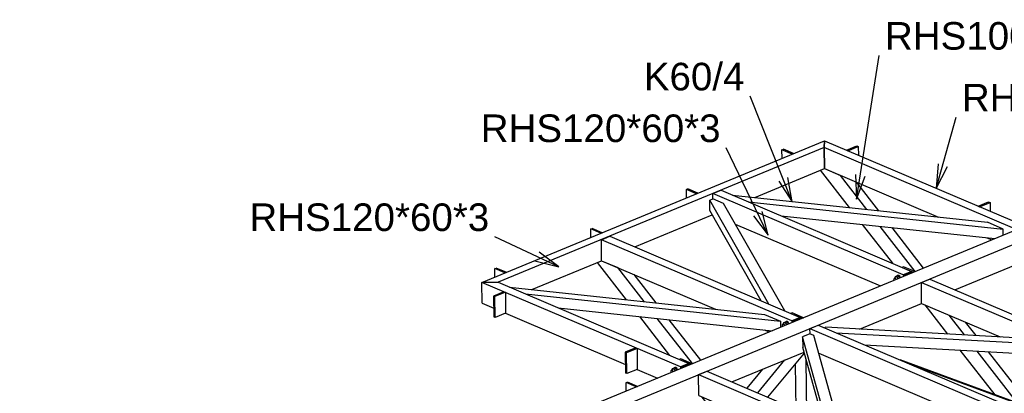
# Model space of a CAD drawing. Header units: millimetres. Extents: x 30 to 208467, y 44 to 15445.
# Tile 31 of 61: x 121466 to 126582, y 7857 to 9797. Entities that reach past the tile are written whole.
import ezdxf

# ---------------------------------------------------------------- set-up
doc = ezdxf.new("R2010")
doc.units = ezdxf.units.MM
doc.styles.add('Arial', font='ARIAL.TTF', dxfattribs={"height": 0.2})

# ---------------------------------------------------------------- blocks, each defined once
blk = doc.blocks.new('Part-21844 - 21771')
at = {"color": 7}
for p, q in [((125499.9, 7774.5), (125497.5, 8010.4)), ((125555.5, 7750.9), (125552.7, 8030.2)), ((125613.5, 7726.2), (125612.6, 7815.5)), ((125504.6, 7311.9), (125501.8, 7585.7)), ((125560.1, 7288.3), (125557.2, 7582.6)), ((125617.3, 7348.4), (125615, 7579.4)), ((125504.6, 7311.9), (125560.1, 7288.3)), ((125560.1, 7288.3), (125568.4, 7291.7))]:
    blk.add_line(p, q, dxfattribs=at)
blk = doc.blocks.new('Part-21794 - 21771')
at = {"color": 7}
for p, q in [((125572.1, 8193.2), (125615.2, 8211.1)), ((125572.4, 8165.4), (125572.1, 8193.2)), ((125572.1, 8193.2), (126975.3, 7595.9)), ((125615.2, 8211.1), (127018.4, 7613.8)), ((125618.1, 8065.2), (126735.8, 7589.4)), ((127018.4, 7613.8), (126975.3, 7595.9))]:
    blk.add_line(p, q, dxfattribs=at)
blk = doc.blocks.new('Part-22198 - 21771')
at = {"color": 7}
for p, q in [((124993, 7954.1), (125036.2, 7971.9)), ((124994.1, 7845.1), (124993, 7954.1)), ((124993, 7954.1), (126396.3, 7356.8)), ((125036.2, 7971.9), (126439.4, 7374.6)), ((124994.1, 7845.1), (125403.1, 7671.1)), ((125618.8, 7579.2), (125707.4, 7541.5)), ((125792.8, 7505.2), (126266.9, 7303.3)), ((126439.4, 7374.6), (126396.3, 7356.8))]:
    blk.add_line(p, q, dxfattribs=at)
blk = doc.blocks.new('Part-66253 - 21771')
at = {"color": 7}
for p, q in [((125067.4, 8893.7), (125110.6, 8911.5)), ((125110.6, 8911.5), (126100.5, 8490.2)), ((126057.3, 8472.3), (125067.4, 8893.7)), ((125067.7, 8865.9), (125067.4, 8893.7)), ((125184.2, 8735.5), (125938.4, 8414.5)), ((126100.5, 8490.2), (126057.3, 8472.3)), ((126057.3, 8472.3), (126057.4, 8463.6)), ((126059.5, 8470.5), (126098.3, 8486.6)), ((126059.6, 8464.5), (126059.5, 8470.5)), ((126098.4, 8480.6), (126098.3, 8486.6)), ((126100.6, 8481.5), (126100.5, 8490.2))]:
    blk.add_line(p, q, dxfattribs=at)
blk = doc.blocks.new('Bolt-66279 - 21771')
at = {"color": 7}
for p, q in [((126008.3, 8449.8), (126009, 8453.1)), ((126009.1, 8445.8), (126008.3, 8449.8)), ((126009, 8453.1), (126011, 8454.9)), ((126010.1, 8444.1), (126009.1, 8445.8)), ((126011, 8454.9), (126018.9, 8458.2)), ((126011, 8454.9), (126013.8, 8454.7)), ((126012.5, 8455.5), (126016.8, 8463.6)), ((126013.8, 8454.7), (126016.6, 8452.5)), ((126016.6, 8452.5), (126018.6, 8449)), ((126016.8, 8463.6), (126026.2, 8467.5)), ((126026.5, 8459.5), (126016.8, 8463.6)), ((126018.6, 8449), (126018.9, 8447.7)), ((126023.2, 8466.3), (126025.8, 8468.6)), ((126025.8, 8468.6), (126027.9, 8469.5)), ((126025.8, 8468.6), (126031, 8468.2)), ((126035.8, 8463.4), (126026.2, 8467.5)), ((126026.5, 8459.5), (126035.8, 8463.4)), ((126029.3, 8452), (126026.5, 8459.5)), ((126033.1, 8469.1), (126027.9, 8469.5)), ((126031, 8468.2), (126036.2, 8464.1)), ((126038.4, 8465), (126033.1, 8469.1)), ((126038.7, 8455.9), (126035.8, 8463.4)), ((126036.2, 8464.1), (126040.1, 8457.5)), ((126042.2, 8458.4), (126038.4, 8465)), ((126040.1, 8457.5), (126040.3, 8456.6)), ((126042.4, 8457.4), (126042.2, 8458.4)), ((126077.8, 8478.1), (126078.1, 8477.7)), ((126078.1, 8477.7), (126079.6, 8475.2)), ((126079.6, 8475.2), (126080.3, 8473.1))]:
    blk.add_line(p, q, dxfattribs=at)
blk = doc.blocks.new('Part-66278 - 21771')
at = {"color": 7}
for p, q in [((126059, 8513.8), (126051.8, 8510.9)), ((126051.8, 8510.9), (126110.9, 8485.7)), ((126118.1, 8488.7), (126059, 8513.8)), ((126110.9, 8485.7), (126118.1, 8488.7))]:
    blk.add_line(p, q, dxfattribs=at)
blk = doc.blocks.new('Part-94690 - 21771')
at = {"color": 7}
for p, q in [((124432.7, 8710.2), (124439.9, 8713.2)), ((124484.8, 8688), (124432.7, 8710.2)), ((124433.2, 8666.7), (124432.7, 8710.2)), ((124492, 8691), (124439.9, 8713.2)), ((124484.8, 8688), (124492, 8691))]:
    blk.add_line(p, q, dxfattribs=at)
blk = doc.blocks.new('Part-22011 - 21771')
at = {"color": 7}
for p, q in [((128068.4, 9294.3), (118918.3, 5514.7)), ((119001.7, 5479.2), (128151.8, 9258.8)), ((126324.7, 8394.7), (126699.3, 8549.5)), ((125829.1, 8190), (126152.2, 8323.5)), ((125166.6, 7916.4), (125541.2, 8071.1))]:
    blk.add_line(p, q, dxfattribs=at)
blk = doc.blocks.new('Part-66397 - 21771')
at = {"color": 7}
for p, q in [((124666.6, 8093), (124612.6, 8070.8)), ((124673.5, 8090.1), (124619.6, 8067.8)), ((124666.6, 8093), (124673.5, 8090.1)), ((124673.5, 8090.1), (124674.6, 7981.1)), ((124612.6, 8070.8), (124613.7, 7961.8)), ((124619.6, 8067.8), (124612.6, 8070.8)), ((124620.7, 7958.9), (124619.6, 8067.8)), ((124620.7, 7958.9), (124613.7, 7961.8)), ((124674.6, 7981.1), (124620.7, 7958.9))]:
    blk.add_line(p, q, dxfattribs=at)
blk = doc.blocks.new('Part-66249 - 21771')
at = {"color": 7}
for p, q in [((123867.7, 8433.1), (125647.9, 9168.4)), ((125647.9, 9168.4), (125646.4, 9132.9)), ((125646.4, 9132.9), (123952.5, 8433.2)), ((125646.4, 9132.9), (125647.5, 9023.9)), ((125284.9, 8874.1), (125647.5, 9023.9)), ((124662, 8616.8), (125064.6, 8783.1)), ((124126.9, 8395.8), (124489.5, 8545.6)), ((123952.5, 8433.2), (123867.7, 8433.1)), ((123868.8, 8324.1), (123867.7, 8433.1))]:
    blk.add_line(p, q, dxfattribs=at)
blk = doc.blocks.new('Part-64236 - 21771')
at = {"color": 7}
for p, q in [((124616.7, 7912.2), (124623.9, 7915.2)), ((124668.8, 7890), (124616.7, 7912.2)), ((124617.1, 7868.7), (124616.7, 7912.2)), ((124676, 7893), (124623.9, 7915.2)), ((124668.8, 7890), (124676, 7893))]:
    blk.add_line(p, q, dxfattribs=at)
blk = doc.blocks.new('Part-22179 - 21771')
at = {"color": 7}
for p, q in [((126151.1, 8432.4), (126194.3, 8450.2)), ((126194.3, 8450.2), (127597.5, 7852.9)), ((126152.2, 8323.5), (126151.1, 8432.4)), ((126151.1, 8432.4), (127554.3, 7835.1)), ((126152.2, 8323.5), (126561.1, 8149.4)), ((126776.9, 8057.6), (126865.5, 8019.8)), ((126950.8, 7983.5), (127425, 7781.7)), ((127597.5, 7852.9), (127554.3, 7835.1))]:
    blk.add_line(p, q, dxfattribs=at)
blk = doc.blocks.new('Part-22183 - 21771')
at = {"color": 7}
for p, q in [((125655.2, 8199.7), (125648.5, 8196.9)), ((126780.9, 8137.2), (125655.2, 8199.7)), ((125708.8, 8171.3), (126849.6, 8108)), ((126780.9, 8137.2), (126849.6, 8108)), ((125855.8, 8108.7), (126850.1, 8053.5)), ((126849.6, 8108), (126850.1, 8053.5))]:
    blk.add_line(p, q, dxfattribs=at)
blk = doc.blocks.new('Part-22312 - 21771')
at = {"color": 7}
for p, q in [((125353.6, 7836.8), (125542.9, 8065.2)), ((125245, 7883), (125327.8, 7983)), ((125300.6, 7859.4), (125442.2, 8030.2)), ((125084, 7688.8), (125156.4, 7776.1)), ((125155.9, 7684.8), (125211.9, 7752.4)), ((125224.5, 7681), (125265, 7729.8)), ((124947.5, 7524), (125020.7, 7612.4)), ((125003.1, 7500.4), (125092.6, 7608.4)), ((125056.1, 7477.8), (125161.2, 7604.6)), ((124650, 7165), (124858.8, 7417.1)), ((124719.9, 7158.6), (124914.4, 7393.4)), ((124788.4, 7154.8), (124967.4, 7370.8)), ((124458.6, 6934.2), (124553.5, 7048.6)), ((124523.7, 6922), (124572.4, 6980.7))]:
    blk.add_line(p, q, dxfattribs=at)
blk = doc.blocks.new('Part-22199 - 21771')
at = {"color": 7}
for p, q in [((125572.3, 8165.4), (125534, 8149.6)), ((125657.4, 7707.5), (125534, 8149.6)), ((125534, 8149.6), (125534.5, 8095.1)), ((125592.5, 8156.8), (125572.3, 8165.4)), ((125726.1, 7678.2), (125592.5, 8156.8)), ((125640.8, 7714.5), (125534.5, 8095.1))]:
    blk.add_line(p, q, dxfattribs=at)
blk = doc.blocks.new('Part-66272 - 21771')
at = {"color": 7}
for p, q in [((124901, 8035.5), (124893.8, 8032.5)), ((124893.8, 8032.5), (124952.8, 8007.4)), ((124960, 8010.3), (124901, 8035.5)), ((124952.8, 8007.4), (124960, 8010.3))]:
    blk.add_line(p, q, dxfattribs=at)
blk = doc.blocks.new('Part-66258 - 21771')
at = {"color": 7}
for p, q in [((125051.4, 8859.7), (125067, 8866.2)), ((125052, 8805.3), (125051.4, 8859.7)), ((125359.2, 8320.1), (125051.4, 8859.7)), ((125123.4, 8842.1), (125067, 8866.2)), ((125318.9, 8337.2), (125052, 8805.3)), ((125441, 8285.2), (125123.4, 8842.1))]:
    blk.add_line(p, q, dxfattribs=at)
blk = doc.blocks.new('Part-22311 - 21771')
at = {"color": 7}
for p, q in [((126661.8, 7801.4), (126040.8, 8029.9)), ((126717.3, 7777.7), (126096.3, 8006.3)), ((126717.3, 7777.7), (126661.8, 7801.4)), ((126717.5, 7766.3), (126717.3, 7777.7))]:
    blk.add_line(p, q, dxfattribs=at)
blk = doc.blocks.new('Part-66248 - 21771')
at = {"color": 7}
for p, q in [((123867.7, 8433.1), (123952.5, 8433.2)), ((124899.3, 7994), (123867.7, 8433.1)), ((123868.8, 8324.1), (123867.7, 8433.1)), ((123952.5, 8433.2), (124942.4, 8011.8)), ((123868.8, 8324.1), (123929, 8298.5)), ((123990.4, 8272.4), (124613.3, 8007.3)), ((124942.4, 8011.8), (124899.3, 7994)), ((124899.3, 7994), (124899.4, 7985.3)), ((124901.5, 7992.2), (124940.3, 8008.2)), ((124901.5, 7986.2), (124901.5, 7992.2)), ((124940.4, 8002.2), (124940.3, 8008.2)), ((124942.5, 8003.1), (124942.4, 8011.8)), ((124674.6, 7981.1), (124780.4, 7936.1))]:
    blk.add_line(p, q, dxfattribs=at)
blk = doc.blocks.new('Bolt-66273 - 21771')
at = {"color": 7}
for p, q in [((124854.5, 7977.2), (124858.8, 7985.3)), ((124858.8, 7985.3), (124868.2, 7989.2)), ((124868.4, 7981.2), (124858.8, 7985.3)), ((124865.2, 7987.9), (124867.7, 7990.2)), ((124867.7, 7990.2), (124869.9, 7991.1)), ((124867.7, 7990.2), (124872.9, 7989.8)), ((124877.8, 7985.1), (124868.2, 7989.2)), ((124868.4, 7981.2), (124877.8, 7985.1)), ((124875.1, 7990.7), (124869.9, 7991.1)), ((124872.9, 7989.8), (124878.2, 7985.8)), ((124880.3, 7986.7), (124875.1, 7990.7)), ((124880.6, 7977.5), (124877.8, 7985.1)), ((124878.2, 7985.8), (124882, 7979.2)), ((124884.2, 7980.1), (124880.3, 7986.7)), ((124919.7, 7999.7), (124920, 7999.4)), ((124920, 7999.4), (124921.5, 7996.8)), ((124921.5, 7996.8), (124922.2, 7994.7)), ((124850.3, 7971.4), (124851, 7974.8)), ((124851, 7967.5), (124850.3, 7971.4)), ((124851, 7974.8), (124853, 7976.5)), ((124852.1, 7965.7), (124851, 7967.5)), ((124853, 7976.5), (124860.9, 7979.8)), ((124853, 7976.5), (124855.7, 7976.3)), ((124855.7, 7976.3), (124858.5, 7974.2)), ((124858.5, 7974.2), (124860.6, 7970.7)), ((124860.6, 7970.7), (124860.8, 7969.4)), ((124871.3, 7973.7), (124868.4, 7981.2)), ((124882, 7979.2), (124882.2, 7978.2)), ((124884.4, 7979.1), (124884.2, 7980.1))]:
    blk.add_line(p, q, dxfattribs=at)
blk = doc.blocks.new('Part-94686 - 21771')
at = {"color": 7}
for p, q in [((125762.5, 9119.7), (125816.5, 9141.9)), ((125762.5, 9119.7), (125769.5, 9116.7)), ((125769.5, 9116.7), (125823.4, 9139)), ((125816.5, 9141.9), (125823.4, 9139)), ((125823.4, 9139), (125823.9, 9093.5))]:
    blk.add_line(p, q, dxfattribs=at)
blk = doc.blocks.new('Bolt-66276 - 21771')
at = {"color": 7}
for p, q in [((125498.7, 8238.9), (125499.1, 8238.5)), ((125499.1, 8238.5), (125500.5, 8236)), ((125429.3, 8210.6), (125430, 8213.9)), ((125430.1, 8206.7), (125429.3, 8210.6)), ((125430, 8213.9), (125432, 8215.7)), ((125431.1, 8204.9), (125430.1, 8206.7)), ((125432, 8215.7), (125439.9, 8219)), ((125432, 8215.7), (125434.8, 8215.5)), ((125433.5, 8216.4), (125437.8, 8224.5)), ((125434.8, 8215.5), (125437.5, 8213.4)), ((125437.5, 8213.4), (125439.6, 8209.8)), ((125437.8, 8224.5), (125447.2, 8228.3)), ((125447.4, 8220.4), (125437.8, 8224.5)), ((125439.6, 8209.8), (125439.9, 8208.5)), ((125444.2, 8227.1), (125446.8, 8229.4)), ((125446.8, 8229.4), (125448.9, 8230.3)), ((125446.8, 8229.4), (125452, 8229)), ((125456.8, 8224.2), (125447.2, 8228.3)), ((125447.4, 8220.4), (125456.8, 8224.2)), ((125450.3, 8212.9), (125447.4, 8220.4)), ((125454.1, 8229.9), (125448.9, 8230.3)), ((125452, 8229), (125457.2, 8225)), ((125459.3, 8225.9), (125454.1, 8229.9)), ((125459.7, 8216.7), (125456.8, 8224.2)), ((125457.2, 8225), (125461.1, 8218.4)), ((125463.2, 8219.2), (125459.3, 8225.9)), ((125461.1, 8218.4), (125461.2, 8217.4)), ((125463.4, 8218.3), (125463.2, 8219.2)), ((125500.5, 8236), (125501.3, 8233.9))]:
    blk.add_line(p, q, dxfattribs=at)
blk = doc.blocks.new('Part-66255 - 21771')
at = {"color": 7}
for p, q in [((125777.1, 8821.5), (125626.4, 9015.2)), ((125647.5, 9023.9), (125731.1, 8988.4)), ((125868.5, 8811.7), (125731.1, 8988.4)), ((125930.7, 8805.1), (125816.3, 8952.1)), ((126002.3, 8531.9), (125845.4, 8733.7)), ((126119.3, 8489.2), (125936.8, 8723.9)), ((126162.5, 8507), (125999, 8717.3)), ((126288.1, 8164.6), (126170.5, 8315.7)), ((126375.6, 8159.7), (126295.8, 8262.4)), ((126435.2, 8156.4), (126381, 8226.1)), ((126534, 7848.4), (126353, 8081.1)), ((126645.4, 7812.9), (126440.6, 8076.2)), ((126661.8, 7865), (126500.1, 8072.9)), ((126645.4, 7812.9), (126662.3, 7819.8)), ((126645.4, 7807.4), (126645.4, 7812.9)), ((126662.3, 7816.6), (126647.6, 7810.5)), ((126647.6, 7810.5), (126647.6, 7806.6))]:
    blk.add_line(p, q, dxfattribs=at)
blk = doc.blocks.new('Part-66256 - 21771')
at = {"color": 7}
for p, q in [((124489.5, 8545.6), (124573.1, 8510)), ((124619.1, 8343.1), (124468.4, 8536.9)), ((124710.4, 8333.4), (124573.1, 8510)), ((124772.6, 8326.7), (124658.3, 8473.7)), ((124844.3, 8053.6), (124687.4, 8255.3)), ((124961.3, 8010.9), (124778.7, 8245.6)), ((125004.4, 8028.7), (124840.9, 8238.9)), ((125106.7, 7716.2), (125012.5, 7837.3)), ((125149.9, 7768.3), (125137.7, 7784)), ((125277.2, 7678), (125250.5, 7712.4)), ((125409, 7327.6), (125195, 7602.7)), ((125487.3, 7334.5), (125282.5, 7597.9)), ((125503.8, 7386.7), (125342.1, 7594.6)), ((125487.3, 7334.5), (125504.3, 7341.5)), ((125487.5, 7316.6), (125487.3, 7334.5)), ((125504.3, 7338.2), (125489.5, 7332.1)), ((125489.5, 7332.1), (125489.7, 7317.4))]:
    blk.add_line(p, q, dxfattribs=at)
blk = doc.blocks.new('Part-66043 - 21771')
at = {"color": 7}
for p, q in [((125646.4, 9132.9), (125647.9, 9168.4)), ((125647.9, 9168.4), (126679.5, 8729.3)), ((126636.3, 8711.5), (125646.4, 9132.9)), ((125647.5, 9023.9), (125646.4, 9132.9)), ((125647.5, 9023.9), (126239.2, 8772.1)), ((126679.5, 8729.3), (126636.3, 8711.5)), ((126636.3, 8711.5), (126636.4, 8702.8)), ((126638.5, 8709.7), (126677.4, 8725.7)), ((126638.6, 8703.7), (126638.5, 8709.7)), ((126677.4, 8719.7), (126677.4, 8725.7)), ((126679.6, 8720.6), (126679.5, 8729.3)), ((126491.8, 8664.6), (126517.4, 8653.7))]:
    blk.add_line(p, q, dxfattribs=at)
blk = doc.blocks.new('Part-66044 - 21771')
at = {"color": 7}
for p, q in [((124488.4, 8654.5), (124531.6, 8672.4)), ((125478.3, 8233.2), (124488.4, 8654.5)), ((124489.5, 8545.6), (124488.4, 8654.5)), ((124531.6, 8672.4), (125521.4, 8251)), ((124489.5, 8545.6), (125081.2, 8293.7)), ((125521.4, 8251), (125478.3, 8233.2)), ((125480.5, 8231.3), (125519.3, 8247.4)), ((125519.4, 8241.4), (125519.3, 8247.4)), ((125521.5, 8242.3), (125521.4, 8251)), ((125333.7, 8186.2), (125359.4, 8175.3)), ((125478.3, 8233.2), (125478.4, 8224.5)), ((125480.5, 8225.4), (125480.5, 8231.3))]:
    blk.add_line(p, q, dxfattribs=at)
blk = doc.blocks.new('Part-66257 - 21771')
at = {"color": 7}
for p, q in [((125169.4, 8886.5), (126494.5, 8744.8)), ((125251.2, 8851.7), (126576.3, 8709.9)), ((125422, 8779), (126533.1, 8660.1)), ((126576.3, 8709.9), (126494.5, 8744.8)), ((126576.6, 8678.1), (126576.3, 8709.9))]:
    blk.add_line(p, q, dxfattribs=at)
blk = doc.blocks.new('Part-66259 - 21771')
at = {"color": 7}
for p, q in [((124011.4, 8408.1), (125336.5, 8266.4)), ((124093.2, 8373.3), (125418.3, 8231.6)), ((124263.9, 8300.6), (125375.1, 8181.8)), ((125336.5, 8266.4), (125418.3, 8231.6)), ((125418.3, 8231.6), (125418.6, 8199.8))]:
    blk.add_line(p, q, dxfattribs=at)
blk = doc.blocks.new('Part-66275 - 21771')
at = {"color": 7}
for p, q in [((125480, 8274.7), (125472.8, 8271.7)), ((125472.8, 8271.7), (125531.9, 8246.6)), ((125539.1, 8249.5), (125480, 8274.7)), ((125531.9, 8246.6), (125539.1, 8249.5))]:
    blk.add_line(p, q, dxfattribs=at)
blk = doc.blocks.new('Part-66311 - 21771')
at = {"color": 7}
for p, q in [((124929.8, 8915.5), (124937, 8918.5)), ((124981.9, 8893.3), (124929.8, 8915.5)), ((124930.2, 8872), (124929.8, 8915.5)), ((124989.1, 8896.3), (124937, 8918.5)), ((124981.9, 8893.3), (124989.1, 8896.3))]:
    blk.add_line(p, q, dxfattribs=at)
blk = doc.blocks.new('Part-66314 - 21771')
at = {"color": 7}
for p, q in [((123934.3, 8504.3), (123941.5, 8507.3)), ((123986.4, 8482.1), (123934.3, 8504.3)), ((123934.7, 8460.8), (123934.3, 8504.3)), ((123993.6, 8485.1), (123941.5, 8507.3)), ((123986.4, 8482.1), (123993.6, 8485.1))]:
    blk.add_line(p, q, dxfattribs=at)
blk = doc.blocks.new('Part-66766 - 21771')
at = {"color": 7}
for p, q in [((123982.3, 8384.3), (123928.4, 8362)), ((123928.4, 8362), (123929.5, 8253.1)), ((123935.3, 8359.1), (123928.4, 8362)), ((123989.3, 8381.3), (123935.3, 8359.1)), ((123936.4, 8250.1), (123935.3, 8359.1)), ((123982.3, 8384.3), (123989.3, 8381.3)), ((123989.3, 8381.3), (123990.4, 8272.4)), ((123936.4, 8250.1), (123929.5, 8253.1)), ((123990.4, 8272.4), (123936.4, 8250.1))]:
    blk.add_line(p, q, dxfattribs=at)
blk = doc.blocks.new('Part-94688 - 21771')
at = {"color": 7}
for p, q in [((126446.8, 8828.4), (126500.7, 8850.7)), ((126446.8, 8828.4), (126453.7, 8825.4)), ((126453.7, 8825.4), (126507.7, 8847.7)), ((126500.7, 8850.7), (126507.7, 8847.7)), ((126507.7, 8847.7), (126508.1, 8802.3))]:
    blk.add_line(p, q, dxfattribs=at)
blk = doc.blocks.new('Part-94684 - 21771')
at = {"color": 7}
for p, q in [((125426.8, 9120.8), (125434, 9123.8)), ((125478.9, 9098.6), (125426.8, 9120.8)), ((125427.2, 9077.3), (125426.8, 9120.8)), ((125486.1, 9101.6), (125434, 9123.8)), ((125478.9, 9098.6), (125486.1, 9101.6))]:
    blk.add_line(p, q, dxfattribs=at)
blk = doc.blocks.new('Mark-68855 - 21771')
at = {"color": 136}
for p, q in [((124266.8, 8513.4), (123935.1, 8669.6)), ((124143, 8544.1), (124266.8, 8513.4)), ((124266.8, 8513.4), (124164.3, 8589.3))]:
    blk.add_line(p, q, dxfattribs=at)
at = {"color": 30, "style": 'Arial'}
blk.add_text('RHS120*60*3', height=143.262, dxfattribs=at).set_placement((122659.5, 8699.6))
blk = doc.blocks.new('Mark-68815 - 21771')
at = {"color": 136}
for p, q in [((126228.7, 8921.2), (126331.8, 9290.3)), ((126238.3, 9048.3), (126228.7, 8921.2)), ((126228.7, 8921.2), (126286.4, 9034.9))]:
    blk.add_line(p, q, dxfattribs=at)
at = {"color": 30, "style": 'Arial'}
blk.add_text('RHS120*60*3', height=143.262, dxfattribs=at).set_placement((126361.8, 9320.3))
blk = doc.blocks.new('Mark-68856 - 21771')
at = {"color": 136}
for p, q in [((125354.5, 8677.3), (125137.1, 9131.5)), ((125354.5, 8677.3), (125323.1, 8800.8)), ((125278, 8779.2), (125354.5, 8677.3))]:
    blk.add_line(p, q, dxfattribs=at)
at = {"color": 30, "style": 'Arial'}
blk.add_text('RHS120*60*3', height=143.262, dxfattribs=at).set_placement((123861.5, 9161.5))
blk = doc.blocks.new('Mark-68857 - 21771')
at = {"color": 136}
for p, q in [((125814.5, 8865.2), (125932, 9611.3)), ((125809.3, 8992.6), (125814.5, 8865.2)), ((125814.5, 8865.2), (125858.6, 8984.8))]:
    blk.add_line(p, q, dxfattribs=at)
at = {"color": 30, "style": 'Arial'}
blk.add_text('RHS100*60*3', height=143.262, dxfattribs=at).set_placement((125962, 9641.3))
blk = doc.blocks.new('Mark-68859 - 21771')
at = {"color": 136}
for p, q in [((125480.3, 8851.6), (125261.5, 9400)), ((125410.8, 8958.4), (125480.3, 8851.6)), ((125480.3, 8851.6), (125457.2, 8976.9))]:
    blk.add_line(p, q, dxfattribs=at)
at = {"color": 30, "style": 'Arial'}
blk.add_text('K60/4', height=143.26, dxfattribs=at).set_placement((124708.7, 9430))

msp = doc.modelspace()

# ---------------------------------------------------------------- block references
for name in ['Mark-68857 - 21771', 'Mark-68859 - 21771', 'Mark-68815 - 21771', 'Mark-68856 - 21771', 'Part-22011 - 21771', 'Part-66249 - 21771', 'Part-66043 - 21771', 'Part-94684 - 21771', 'Part-94686 - 21771', 'Part-66255 - 21771', 'Part-66311 - 21771', 'Part-66253 - 21771', 'Mark-68855 - 21771', 'Part-66258 - 21771', 'Part-66257 - 21771', 'Part-94688 - 21771', 'Part-94690 - 21771', 'Part-66044 - 21771', 'Part-66256 - 21771', 'Part-66314 - 21771', 'Part-66278 - 21771', 'Bolt-66279 - 21771', 'Part-22179 - 21771', 'Part-66248 - 21771', 'Part-66259 - 21771', 'Part-66766 - 21771', 'Bolt-66276 - 21771', 'Part-66275 - 21771', 'Part-21794 - 21771', 'Part-22183 - 21771', 'Part-22199 - 21771', 'Part-66397 - 21771', 'Part-22312 - 21771', 'Part-66272 - 21771', 'Bolt-66273 - 21771', 'Part-21844 - 21771', 'Part-22311 - 21771', 'Part-22198 - 21771', 'Part-64236 - 21771']:
    msp.add_blockref(name, (0, 0))

doc.saveas('drawing.dxf')
